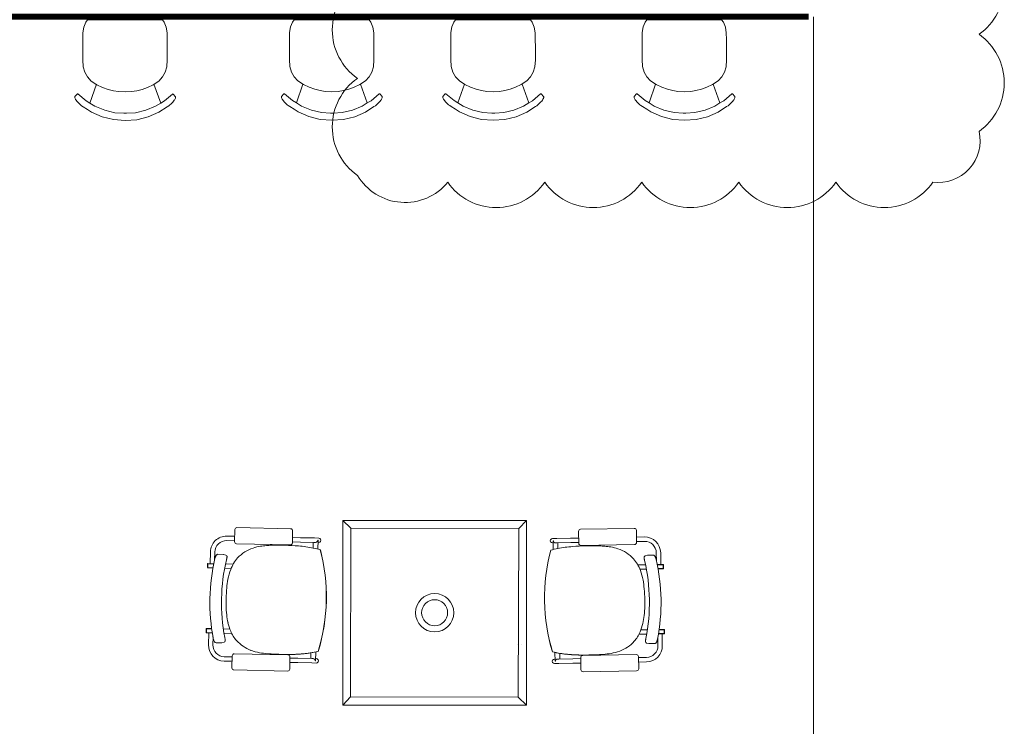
# Model space of a CAD drawing. Header units: millimetres. Extents: x -750 to 72845, y -24282 to 18874.
# Tile 65 of 154: x 58513 to 62572, y 3321 to 6233. Entities that reach past the tile are written whole.
import ezdxf

# ---------------------------------------------------------------- set-up
doc = ezdxf.new("R2010")
doc.units = ezdxf.units.MM
doc.header["$MEASUREMENT"] = 0
doc.linetypes.add('DASHED', pattern=[19.05, 12.7, -6.35])
doc.layers.get('0').update_dxf_attribs({"lineweight": 5})
doc.layers.add('E Floor Lighting', color=5, linetype='DASHED')
doc.layers.add('IRISH HOUSE_HYD AIRPORT_DRAINAGE LAYOUT 1$0$GREY SCALE', color=8, linetype='Continuous')
doc.layers.add('IRISH HOUSE_HYD AIRPORT_DRAINAGE LAYOUT 1$0$GREYSCALE', color=8, linetype='Continuous', lineweight=0)
doc.layers.add('M-MEP-ELPR-EQUIP', color=6, linetype='Continuous', lineweight=20)

# ---------------------------------------------------------------- blocks, each defined once
blk = doc.blocks.new('IRISH HOUSE_HYD AIRPORT_DRAINAGE LAYOUT 1$0$FLOOR PLAN')
at = {"layer": 'IRISH HOUSE_HYD AIRPORT_DRAINAGE LAYOUT 1$0$GREYSCALE', "color": 8, "lineweight": 0}
for p, q in [((8785.6, 6222.8), (8777.9, 6202.5)), ((8792.9, 6232.3), (8785.6, 6222.8)), ((9101.5, 6232.3), (8792.9, 6232.3)), ((8793.4, 6232.9), (8793.1, 6232.6)), ((9101, 6232.9), (9101.3, 6232.6)), ((9101.5, 6232.3), (9109.1, 6222.4)), ((9109.1, 6222.4), (9116.9, 6202.1)), ((9637.5, 6223.5), (9629.8, 6203.2)), ((9644.8, 6232.9), (9637.5, 6223.5)), ((9953.5, 6232.9), (9644.8, 6232.9)), ((9953.5, 6232.9), (9961.1, 6223)), ((9961.1, 6223), (9968.9, 6202.7)), ((10302.8, 6223.5), (10295.1, 6203.2)), ((10310.1, 6232.9), (10302.8, 6223.5)), ((10618.8, 6232.9), (10310.1, 6232.9)), ((10618.8, 6232.9), (10626.4, 6223)), ((10626.4, 6223), (10634.2, 6202.7)), ((11091.1, 6223.5), (11083.4, 6203.2)), ((11098.4, 6232.9), (11091.1, 6223.5)), ((11407, 6232.9), (11098.4, 6232.9)), ((11407, 6232.9), (11414.7, 6223)), ((11414.7, 6223), (11422.5, 6202.7)), ((8774, 6179.3), (8773.2, 6151)), ((8777.9, 6202.5), (8774, 6179.3)), ((9116.9, 6202.1), (9120.8, 6178.9)), ((9120.8, 6178.9), (9121.7, 6150.6)), ((9626, 6180), (9625.2, 6151.7)), ((9629.8, 6203.2), (9626, 6180)), ((9968.9, 6202.7), (9972.7, 6179.5)), ((9972.7, 6179.5), (9973.6, 6151.2)), ((10291.3, 6180), (10290.5, 6151.7)), ((10295.1, 6203.2), (10291.3, 6180)), ((10634.2, 6202.7), (10638, 6179.5)), ((10638, 6179.5), (10638.9, 6151.2)), ((11079.6, 6180), (11078.8, 6151.7)), ((11083.4, 6203.2), (11079.6, 6180)), ((11422.5, 6202.7), (11426.3, 6179.5)), ((11426.3, 6179.5), (11427.2, 6151.2)), ((8773.2, 6151), (8773.3, 6119.7)), ((9121.7, 6150.6), (9121.7, 6119.3)), ((9625.2, 6151.7), (9625.2, 6120.3)), ((9973.6, 6151.2), (9973.7, 6119.9)), ((10290.5, 6151.7), (10290.5, 6120.3)), ((10638.9, 6151.2), (10639, 6119.9)), ((11078.8, 6151.7), (11078.8, 6120.3)), ((11427.2, 6151.2), (11427.3, 6119.9)), ((8773.3, 6119.7), (8773.3, 6119.3)), ((8773.3, 6067.8), (8773.3, 6119.3)), ((9121.7, 6119.3), (9121.7, 6118.8)), ((9121.7, 6118.8), (9121.8, 6092.3)), ((9121.8, 6092.3), (9121.8, 6092.1)), ((9121.8, 6067.4), (9121.8, 6092.1)), ((9625.2, 6120.3), (9625.2, 6119.9)), ((9625.3, 6068.4), (9625.2, 6119.9)), ((9973.7, 6119.9), (9973.7, 6119.5)), ((9973.7, 6119.5), (9973.7, 6092.9)), ((9973.7, 6092.9), (9973.7, 6092.7)), ((9973.7, 6068), (9973.7, 6092.7)), ((10290.5, 6120.3), (10290.5, 6119.9)), ((10290.6, 6068.4), (10290.5, 6119.9)), ((10639, 6119.9), (10639, 6119.5)), ((10639, 6119.5), (10639, 6092.9)), ((10639, 6092.9), (10639, 6092.7)), ((10639.1, 6068), (10639, 6092.7)), ((11078.8, 6120.3), (11078.8, 6119.9)), ((11078.9, 6068.4), (11078.8, 6119.9)), ((11427.3, 6119.9), (11427.3, 6119.5)), ((11427.3, 6119.5), (11427.3, 6092.9)), ((11427.3, 6092.9), (11427.3, 6092.7)), ((11427.3, 6068), (11427.3, 6092.7)), ((8773.3, 6067.8), (8775.1, 6039.2)), ((9121.8, 6067.4), (9120.1, 6038.7)), ((9625.3, 6068.4), (9627, 6039.8)), ((9973.7, 6068), (9972.1, 6039.3)), ((10290.6, 6068.4), (10292.3, 6039.8)), ((10639.1, 6068), (10637.4, 6039.3)), ((11078.9, 6068.4), (11080.6, 6039.8)), ((11427.3, 6068), (11425.6, 6039.3)), ((8775.1, 6039.2), (8781.8, 6016.9)), ((8781.8, 6016.9), (8792.8, 5997.4)), ((9113.4, 6016.5), (9102.5, 5997)), ((9120.1, 6038.7), (9113.4, 6016.5)), ((9627, 6039.8), (9633.8, 6017.5)), ((9633.8, 6017.5), (9644.8, 5998)), ((9965.4, 6017.1), (9954.4, 5997.6)), ((9972.1, 6039.3), (9965.4, 6017.1)), ((10292.3, 6039.8), (10299.1, 6017.5)), ((10299.1, 6017.5), (10310.1, 5998)), ((10630.7, 6017.1), (10619.7, 5997.6)), ((10637.4, 6039.3), (10630.7, 6017.1)), ((11080.6, 6039.8), (11087.4, 6017.5)), ((11087.4, 6017.5), (11098.4, 5998)), ((11419, 6017.1), (11408, 5997.6)), ((11425.6, 6039.3), (11419, 6017.1)), ((8792.8, 5997.4), (8808.5, 5980.3)), ((8829.3, 5966.8), (8802.1, 5889.5)), ((8808.5, 5980.3), (8831.5, 5965.3)), ((9063.9, 5965), (9086.8, 5980)), ((9066.9, 5967), (9094.5, 5889.1)), ((9102.5, 5997), (9086.8, 5980)), ((9644.8, 5998), (9660.5, 5981)), ((9681.2, 5967.4), (9654, 5890.2)), ((9660.5, 5981), (9683.4, 5966)), ((9915.9, 5965.7), (9938.8, 5980.6)), ((9918.9, 5967.6), (9946.4, 5889.8)), ((9954.4, 5997.6), (9938.8, 5980.6)), ((10310.1, 5998), (10325.8, 5981)), ((10346.5, 5967.4), (10319.3, 5890.2)), ((10325.8, 5981), (10348.7, 5966)), ((10581.2, 5965.7), (10604.1, 5980.6)), ((10584.2, 5967.6), (10611.7, 5889.8)), ((10619.7, 5997.6), (10604.1, 5980.6)), ((11098.4, 5998), (11114.1, 5981)), ((11134.8, 5967.4), (11107.6, 5890.2)), ((11114.1, 5981), (11137, 5966)), ((11369.5, 5965.7), (11392.4, 5980.6)), ((11372.5, 5967.6), (11400, 5889.8)), ((11408, 5997.6), (11392.4, 5980.6)), ((8750.6, 5926.8), (8740.8, 5916.3)), ((8750.6, 5926.8), (8751.5, 5927.3)), ((8751.5, 5927.3), (8752.4, 5927.4)), ((8752.4, 5927.4), (8753.3, 5926.9)), ((8753.3, 5926.9), (8786.7, 5898.9)), ((8831.5, 5965.3), (8855, 5954.1)), ((8855, 5954.1), (8877.7, 5946)), ((8877.7, 5946), (8899.8, 5940.2)), ((8899.8, 5940.2), (8921.1, 5936.8)), ((8921.1, 5936.8), (8947.7, 5935.3)), ((8947.7, 5935.3), (8974.3, 5936.7)), ((8974.3, 5936.7), (8995.7, 5940.1)), ((8995.7, 5940.1), (9017.8, 5945.8)), ((9017.8, 5945.8), (9040.4, 5953.9)), ((9040.4, 5953.9), (9063.9, 5965)), ((9143.2, 5926.4), (9110, 5898.5)), ((9144.1, 5926.9), (9143.2, 5926.4)), ((9145.1, 5926.8), (9144.1, 5926.9)), ((9145.9, 5926.3), (9145.1, 5926.8)), ((9145.9, 5926.3), (9155.7, 5915.8)), ((9602.6, 5927.5), (9592.8, 5916.9)), ((9602.6, 5927.5), (9603.4, 5928)), ((9603.4, 5928), (9604.4, 5928)), ((9604.4, 5928), (9605.2, 5927.5)), ((9605.2, 5927.5), (9638.6, 5899.5)), ((9683.4, 5966), (9707, 5954.7)), ((9707, 5954.7), (9729.6, 5946.6)), ((9729.6, 5946.6), (9751.7, 5940.9)), ((9751.7, 5940.9), (9773.1, 5937.4)), ((9773.1, 5937.4), (9799.7, 5935.9)), ((9799.7, 5935.9), (9826.3, 5937.4)), ((9826.3, 5937.4), (9847.6, 5940.8)), ((9847.6, 5940.8), (9869.7, 5946.4)), ((9869.7, 5946.4), (9892.3, 5954.5)), ((9892.3, 5954.5), (9915.9, 5965.7)), ((9995.2, 5927), (9961.9, 5899.1)), ((9996, 5927.5), (9995.2, 5927)), ((9997, 5927.5), (9996, 5927.5)), ((9997.9, 5926.9), (9997, 5927.5)), ((9997.9, 5926.9), (10007.7, 5916.4)), ((10267.9, 5927.5), (10258.1, 5916.9)), ((10267.9, 5927.5), (10268.7, 5928)), ((10268.7, 5928), (10269.7, 5928)), ((10269.7, 5928), (10270.5, 5927.5)), ((10270.5, 5927.5), (10303.9, 5899.5)), ((10348.7, 5966), (10372.3, 5954.7)), ((10372.3, 5954.7), (10394.9, 5946.6)), ((10394.9, 5946.6), (10417, 5940.9)), ((10417, 5940.9), (10438.4, 5937.4)), ((10438.4, 5937.4), (10465, 5935.9)), ((10465, 5935.9), (10491.6, 5937.4)), ((10491.6, 5937.4), (10513, 5940.8)), ((10513, 5940.8), (10535, 5946.4)), ((10535, 5946.4), (10557.6, 5954.5)), ((10557.6, 5954.5), (10581.2, 5965.7)), ((10660.5, 5927), (10627.2, 5899.1)), ((10661.4, 5927.5), (10660.5, 5927)), ((10662.3, 5927.5), (10661.4, 5927.5)), ((10663.2, 5926.9), (10662.3, 5927.5)), ((10663.2, 5926.9), (10673, 5916.4)), ((11056.2, 5927.5), (11046.4, 5916.9)), ((11056.2, 5927.5), (11057, 5928)), ((11057, 5928), (11058, 5928)), ((11058, 5928), (11058.8, 5927.5)), ((11058.8, 5927.5), (11092.2, 5899.5)), ((11137, 5966), (11160.6, 5954.7)), ((11160.6, 5954.7), (11183.2, 5946.6)), ((11183.2, 5946.6), (11205.3, 5940.9)), ((11205.3, 5940.9), (11226.7, 5937.4)), ((11226.7, 5937.4), (11253.3, 5935.9)), ((11253.3, 5935.9), (11279.9, 5937.4)), ((11279.9, 5937.4), (11301.2, 5940.8)), ((11301.2, 5940.8), (11323.3, 5946.4)), ((11323.3, 5946.4), (11345.9, 5954.5)), ((11345.9, 5954.5), (11369.5, 5965.7)), ((11448.8, 5927), (11415.5, 5899.1)), ((11449.6, 5927.5), (11448.8, 5927)), ((11450.6, 5927.5), (11449.6, 5927.5)), ((11451.4, 5926.9), (11450.6, 5927.5)), ((11451.4, 5926.9), (11461.3, 5916.4)), ((8740.8, 5916.3), (8740.4, 5915.4)), ((8740.4, 5915.4), (8740.4, 5913.1)), ((8740.4, 5913.1), (8740.4, 5912.1)), ((8740.4, 5912.1), (8740.7, 5910.4)), ((8740.7, 5910.4), (8741.7, 5908.1)), ((8741.7, 5908.1), (8743.3, 5905.2)), ((8743.8, 5904.5), (8743.3, 5905.2)), ((8743.8, 5904.5), (8745.6, 5901.9)), ((8745.6, 5901.9), (8746, 5901.3)), ((8746, 5901.3), (8748.8, 5897.7)), ((8748.8, 5897.7), (8752, 5893.9)), ((8752, 5893.9), (8755.7, 5890)), ((8755.7, 5890), (8759.8, 5886)), ((8759.8, 5886), (8764.1, 5882.2)), ((8786.7, 5898.9), (8802.1, 5889.5)), ((8802.1, 5889.5), (8823.7, 5876.4)), ((9094.5, 5889.1), (9072.9, 5876.1)), ((9110, 5898.5), (9094.5, 5889.1)), ((9136.8, 5885.5), (9132.5, 5881.7)), ((9140.9, 5889.5), (9136.8, 5885.5)), ((9144.6, 5893.4), (9140.9, 5889.5)), ((9147.8, 5897.2), (9144.6, 5893.4)), ((9150.6, 5900.8), (9147.8, 5897.2)), ((9151, 5901.4), (9150.6, 5900.8)), ((9152.8, 5904), (9151, 5901.4)), ((9152.8, 5904), (9153.2, 5904.7)), ((9154.9, 5907.5), (9153.2, 5904.7)), ((9155.9, 5909.9), (9154.9, 5907.5)), ((9155.7, 5915.8), (9156.2, 5914.9)), ((9156.2, 5911.6), (9155.9, 5909.9)), ((9156.2, 5914.9), (9156.2, 5912.6)), ((9156.2, 5912.6), (9156.2, 5911.6)), ((9592.8, 5916.9), (9592.3, 5916)), ((9592.3, 5916), (9592.3, 5913.8)), ((9592.3, 5913.8), (9592.3, 5912.8)), ((9592.3, 5912.8), (9592.7, 5911)), ((9592.7, 5911), (9593.7, 5908.7)), ((9593.7, 5908.7), (9595.3, 5905.8)), ((9595.7, 5905.2), (9595.3, 5905.8)), ((9595.7, 5905.2), (9597.5, 5902.6)), ((9597.5, 5902.6), (9597.9, 5901.9)), ((9597.9, 5901.9), (9600.7, 5898.3)), ((9600.7, 5898.3), (9604, 5894.5)), ((9604, 5894.5), (9607.7, 5890.6)), ((9607.7, 5890.6), (9611.7, 5886.7)), ((9611.7, 5886.7), (9616.1, 5882.8)), ((9638.6, 5899.5), (9654, 5890.2)), ((9654, 5890.2), (9675.7, 5877.1)), ((9946.4, 5889.8), (9924.9, 5876.7)), ((9961.9, 5899.1), (9946.4, 5889.8)), ((9988.8, 5886.2), (9984.5, 5882.3)), ((9992.8, 5890.1), (9988.8, 5886.2)), ((9996.5, 5894), (9992.8, 5890.1)), ((9999.8, 5897.8), (9996.5, 5894)), ((10002.5, 5901.4), (9999.8, 5897.8)), ((10003, 5902.1), (10002.5, 5901.4)), ((10004.7, 5904.6), (10003, 5902.1)), ((10004.7, 5904.6), (10005.2, 5905.3)), ((10006.8, 5908.2), (10005.2, 5905.3)), ((10007.8, 5910.5), (10006.8, 5908.2)), ((10007.7, 5916.4), (10008.2, 5915.5)), ((10008.1, 5912.2), (10007.8, 5910.5)), ((10008.2, 5913.2), (10008.1, 5912.2)), ((10008.2, 5915.5), (10008.2, 5913.2)), ((10258.1, 5916.9), (10257.6, 5916)), ((10257.6, 5916), (10257.6, 5913.8)), ((10257.6, 5913.8), (10257.6, 5912.8)), ((10257.6, 5912.8), (10258, 5911)), ((10258, 5911), (10259, 5908.7)), ((10259, 5908.7), (10260.6, 5905.8)), ((10261, 5905.2), (10260.6, 5905.8)), ((10261, 5905.2), (10262.8, 5902.6)), ((10262.8, 5902.6), (10263.3, 5901.9)), ((10263.3, 5901.9), (10266, 5898.3)), ((10266, 5898.3), (10269.3, 5894.5)), ((10269.3, 5894.5), (10273, 5890.6)), ((10273, 5890.6), (10277.1, 5886.7)), ((10277.1, 5886.7), (10281.4, 5882.8)), ((10303.9, 5899.5), (10319.3, 5890.2)), ((10319.3, 5890.2), (10341, 5877.1)), ((10611.7, 5889.8), (10590.2, 5876.7)), ((10627.2, 5899.1), (10611.7, 5889.8)), ((10654.1, 5886.2), (10649.8, 5882.3)), ((10658.1, 5890.1), (10654.1, 5886.2)), ((10661.8, 5894), (10658.1, 5890.1)), ((10665.1, 5897.8), (10661.8, 5894)), ((10667.9, 5901.4), (10665.1, 5897.8)), ((10668.3, 5902.1), (10667.9, 5901.4)), ((10670, 5904.6), (10668.3, 5902.1)), ((10670, 5904.6), (10670.5, 5905.3)), ((10672.1, 5908.2), (10670.5, 5905.3)), ((10673.1, 5910.5), (10672.1, 5908.2)), ((10673, 5916.4), (10673.5, 5915.5)), ((10673.4, 5912.2), (10673.1, 5910.5)), ((10673.5, 5913.2), (10673.4, 5912.2)), ((10673.5, 5915.5), (10673.5, 5913.2)), ((11046.4, 5916.9), (11045.9, 5916)), ((11045.9, 5916), (11045.9, 5913.8)), ((11045.9, 5913.8), (11045.9, 5912.8)), ((11045.9, 5912.8), (11046.2, 5911)), ((11046.2, 5911), (11047.2, 5908.7)), ((11047.2, 5908.7), (11048.9, 5905.8)), ((11049.3, 5905.2), (11048.9, 5905.8)), ((11049.3, 5905.2), (11051.1, 5902.6)), ((11051.1, 5902.6), (11051.5, 5901.9)), ((11051.5, 5901.9), (11054.3, 5898.3)), ((11054.3, 5898.3), (11057.6, 5894.5)), ((11057.6, 5894.5), (11061.3, 5890.6)), ((11061.3, 5890.6), (11065.3, 5886.7)), ((11065.3, 5886.7), (11069.7, 5882.8)), ((11092.2, 5899.5), (11107.6, 5890.2)), ((11107.6, 5890.2), (11129.3, 5877.1)), ((11400, 5889.8), (11378.5, 5876.7)), ((11415.5, 5899.1), (11400, 5889.8)), ((11442.4, 5886.2), (11438, 5882.3)), ((11446.4, 5890.1), (11442.4, 5886.2)), ((11450.1, 5894), (11446.4, 5890.1)), ((11453.4, 5897.8), (11450.1, 5894)), ((11456.1, 5901.4), (11453.4, 5897.8)), ((11456.6, 5902.1), (11456.1, 5901.4)), ((11458.3, 5904.6), (11456.6, 5902.1)), ((11458.3, 5904.6), (11458.8, 5905.3)), ((11460.4, 5908.2), (11458.8, 5905.3)), ((11461.4, 5910.5), (11460.4, 5908.2)), ((11461.3, 5916.4), (11461.7, 5915.5)), ((11461.7, 5912.2), (11461.4, 5910.5)), ((11461.7, 5915.5), (11461.7, 5913.2)), ((11461.7, 5913.2), (11461.7, 5912.2)), ((8768.7, 5878.6), (8764.1, 5882.2)), ((8768.7, 5878.6), (8774.8, 5874.6)), ((8774.8, 5874.6), (8792.6, 5863.1)), ((8792.6, 5863.1), (8809.4, 5852.2)), ((8809.4, 5852.2), (8853.8, 5832.9)), ((8823.7, 5876.4), (8863.7, 5860)), ((8863.7, 5860), (8905.5, 5849.9)), ((8905.5, 5849.9), (8942.6, 5847.8)), ((8942.6, 5847.8), (8943.4, 5847.8)), ((8943.4, 5847.8), (8948.4, 5847.5)), ((8953.4, 5847.8), (8948.4, 5847.5)), ((8954.2, 5847.8), (8953.4, 5847.8)), ((8991.2, 5849.8), (8954.2, 5847.8)), ((9033, 5859.7), (8991.2, 5849.8)), ((9072.9, 5876.1), (9033, 5859.7)), ((9087.3, 5851.9), (9043, 5832.7)), ((9121.8, 5874.1), (9087.3, 5851.9)), ((9128, 5878.1), (9121.8, 5874.1)), ((9128, 5878.1), (9132.5, 5881.7)), ((9620.6, 5879.2), (9616.1, 5882.8)), ((9620.6, 5879.2), (9626.8, 5875.2)), ((9626.8, 5875.2), (9644.5, 5863.7)), ((9644.5, 5863.7), (9661.4, 5852.9)), ((9661.4, 5852.9), (9705.7, 5833.5)), ((9675.7, 5877.1), (9715.6, 5860.6)), ((9715.6, 5860.6), (9757.5, 5850.6)), ((9757.5, 5850.6), (9794.5, 5848.5)), ((9794.5, 5848.5), (9795.3, 5848.4)), ((9795.3, 5848.4), (9800.3, 5848.1)), ((9805.3, 5848.4), (9800.3, 5848.1)), ((9806.1, 5848.5), (9805.3, 5848.4)), ((9843.1, 5850.4), (9806.1, 5848.5)), ((9885, 5860.4), (9843.1, 5850.4)), ((9924.9, 5876.7), (9885, 5860.4)), ((9939.2, 5852.5), (9895, 5833.3)), ((9973.7, 5874.7), (9939.2, 5852.5)), ((9980, 5878.7), (9973.7, 5874.7)), ((9980, 5878.7), (9984.5, 5882.3)), ((10285.9, 5879.2), (10281.4, 5882.8)), ((10285.9, 5879.2), (10292.1, 5875.2)), ((10292.1, 5875.2), (10309.8, 5863.7)), ((10309.8, 5863.7), (10326.7, 5852.9)), ((10326.7, 5852.9), (10371, 5833.5)), ((10341, 5877.1), (10380.9, 5860.6)), ((10380.9, 5860.6), (10422.8, 5850.6)), ((10422.8, 5850.6), (10459.8, 5848.5)), ((10459.8, 5848.5), (10460.6, 5848.4)), ((10460.6, 5848.4), (10465.6, 5848.1)), ((10470.6, 5848.4), (10465.6, 5848.1)), ((10471.4, 5848.5), (10470.6, 5848.4)), ((10508.5, 5850.4), (10471.4, 5848.5)), ((10550.3, 5860.4), (10508.5, 5850.4)), ((10590.2, 5876.7), (10550.3, 5860.4)), ((10604.5, 5852.5), (10560.3, 5833.3)), ((10639, 5874.7), (10604.5, 5852.5)), ((10645.3, 5878.7), (10639, 5874.7)), ((10645.3, 5878.7), (10649.8, 5882.3)), ((11074.2, 5879.2), (11069.7, 5882.8)), ((11074.2, 5879.2), (11080.4, 5875.2)), ((11080.4, 5875.2), (11098.1, 5863.7)), ((11098.1, 5863.7), (11115, 5852.9)), ((11115, 5852.9), (11159.3, 5833.5)), ((11129.3, 5877.1), (11169.2, 5860.6)), ((11169.2, 5860.6), (11211.1, 5850.6)), ((11211.1, 5850.6), (11248.1, 5848.5)), ((11248.1, 5848.5), (11248.9, 5848.4)), ((11248.9, 5848.4), (11253.9, 5848.1)), ((11258.9, 5848.4), (11253.9, 5848.1)), ((11259.7, 5848.5), (11258.9, 5848.4)), ((11296.7, 5850.4), (11259.7, 5848.5)), ((11338.6, 5860.4), (11296.7, 5850.4)), ((11378.5, 5876.7), (11338.6, 5860.4)), ((11392.8, 5852.5), (11348.5, 5833.3)), ((11427.3, 5874.7), (11392.8, 5852.5)), ((11433.5, 5878.7), (11427.3, 5874.7)), ((11433.5, 5878.7), (11438, 5882.3)), ((8853.8, 5832.9), (8900.5, 5821.1)), ((8948.4, 5818.1), (8900.5, 5821.1)), ((8948.4, 5818.1), (8996.3, 5821)), ((9043, 5832.7), (8996.3, 5821)), ((9705.7, 5833.5), (9752.4, 5821.7)), ((9800.4, 5818.7), (9752.4, 5821.7)), ((9800.4, 5818.7), (9848.3, 5821.6)), ((9895, 5833.3), (9848.3, 5821.6)), ((10371, 5833.5), (10417.7, 5821.7)), ((10465.7, 5818.7), (10417.7, 5821.7)), ((10465.7, 5818.7), (10513.6, 5821.6)), ((10560.3, 5833.3), (10513.6, 5821.6)), ((11159.3, 5833.5), (11206, 5821.7)), ((11253.9, 5818.7), (11206, 5821.7)), ((11253.9, 5818.7), (11301.9, 5821.6)), ((11348.5, 5833.3), (11301.9, 5821.6)), ((9845.4, 4169.8), (9878.9, 4137.7)), ((10602.4, 4169.8), (10570.3, 4136.3)), ((9367, 4104.6), (9399.6, 4103.9)), ((9400.2, 4131.5), (9399.1, 4081.9)), ((9629.9, 4135.3), (9408.9, 4139.9)), ((9637.3, 4077), (9638.3, 4126.6)), ((10818.2, 4074.6), (10817.3, 4124.2)), ((10825.7, 4132.9), (11046.8, 4136.7)), ((11055.5, 4128.3), (11056.3, 4078.7)), ((11088.5, 4101.2), (11055.9, 4100.6)), ((9366.6, 4086.4), (9399.2, 4085.8)), ((9407.5, 4073.2), (9628.5, 4068.6)), ((9637.3, 4080.8), (9670.5, 4080.1)), ((9637.7, 4098.9), (9670.9, 4098.3)), ((9727.6, 4078.9), (9670.5, 4080.1)), ((9728, 4097.1), (9670.9, 4098.3)), ((9723.5, 4079), (9723, 4055.8)), ((9727.6, 4078.9), (9732.5, 4078.8)), ((9728, 4097.1), (9745.9, 4096.7)), ((9741.8, 4087.7), (9741.8, 4087.7)), ((9743.2, 4087.7), (9741.8, 4087.7)), ((9743.2, 4087.5), (9742.5, 4051.3)), ((9743.1, 4078.6), (9745.6, 4078.5)), ((9743.2, 4087.5), (9743.2, 4087.5)), ((10727.5, 4095.1), (10709.6, 4094.8)), ((10712.4, 4076.7), (10709.9, 4076.7)), ((10712.2, 4085.8), (10713.6, 4085.8)), ((10712.2, 4085.6), (10712.8, 4049.4)), ((10712.2, 4085.6), (10712.2, 4085.6)), ((10713.6, 4085.8), (10713.6, 4085.8)), ((10727.8, 4077), (10722.9, 4076.9)), ((10727.5, 4095.1), (10784.6, 4096.1)), ((10727.8, 4077), (10785, 4077.9)), ((10731.9, 4077), (10732.3, 4053.8)), ((10817.8, 4096.6), (10784.6, 4096.1)), ((10818.1, 4078.5), (10785, 4077.9)), ((11047.9, 4070), (10826.8, 4066.2)), ((11088.8, 4083.1), (11056.2, 4082.5)), ((9298.4, 3991.5), (9299.4, 4039.7)), ((9316.8, 4006.3), (9317.5, 4039.4)), ((9352.2, 4029.3), (9330.2, 4029.8)), ((9352.2, 4029.3), (9352.2, 4029.3)), ((9353.9, 4029.1), (9363.5, 4026.4)), ((9752.7, 4048.5), (9752.7, 4048.5)), ((9753.1, 4048.4), (9753.1, 4048.4)), ((10702.2, 4046.6), (10702.2, 4046.6)), ((10702.6, 4046.6), (10702.6, 4046.6)), ((11101.3, 4025.6), (11091.7, 4023)), ((11103, 4025.9), (11125, 4026.2)), ((11103, 4025.9), (11103, 4025.9)), ((11138.3, 4002.7), (11137.7, 4035.8)), ((11156.7, 3987.8), (11155.9, 4036.1)), ((9288, 3990.5), (9287.7, 3974.8)), ((9289.2, 3990.5), (9288.9, 3974.7)), ((9289.5, 3990.5), (9289.2, 3974.7)), ((9313.3, 3990), (9289.2, 3990.5)), ((9313.6, 3991.2), (9289.3, 3991.7)), ((9289.5, 3990.5), (9313.3, 3990)), ((9361.9, 3990.2), (9393.7, 3989.5)), ((9365.7, 4007), (9365.7, 4007)), ((11093.2, 3986.8), (11061.4, 3986.2)), ((11089.4, 4003.6), (11089.4, 4003.6)), ((11141.5, 3987.6), (11165.8, 3988)), ((11165.5, 3986.8), (11141.8, 3986.4)), ((11141.8, 3986.4), (11165.8, 3986.8)), ((11165.5, 3986.8), (11165.8, 3971)), ((11165.9, 3986.8), (11166.1, 3971)), ((11167, 3986.8), (11167.3, 3971.1)), ((9288.9, 3974.7), (9289.2, 3974.7)), ((9288.9, 3973.5), (9310, 3973.1)), ((9289.2, 3974.7), (9310.2, 3974.3)), ((9384.9, 3971.5), (9358.3, 3972.1)), ((11070.1, 3968.2), (11096.7, 3968.7)), ((11165.8, 3971), (11144.8, 3970.7)), ((11166.1, 3969.8), (11145, 3969.5)), ((11166.1, 3971), (11165.8, 3971)), ((9777.2, 3838.5), (9777.1, 3838.5)), ((9777.1, 3838.5), (9777.2, 3838.5)), ((9777.1, 3838.5), (9777.1, 3838.5)), ((9777.2, 3838.5), (9777.6, 3838.5)), ((9777.2, 3838.5), (9777.6, 3838.5)), ((9777.2, 3838.5), (9777.2, 3838.5)), ((9777.6, 3838.5), (9777.6, 3838.5)), ((10677.3, 3836.7), (10676.9, 3836.7)), ((10676.9, 3836.7), (10676.9, 3836.7)), ((10677.3, 3836.7), (10676.9, 3836.7)), ((10677.3, 3836.7), (10677.4, 3836.7)), ((10677.4, 3836.7), (10677.3, 3836.7)), ((10677.3, 3836.7), (10677.3, 3836.7)), ((10677.4, 3836.7), (10677.4, 3836.7)), ((9282.5, 3722.7), (9282.1, 3707)), ((9283.6, 3722.7), (9283.3, 3706.9)), ((9283.3, 3706.9), (9283.6, 3706.9)), ((9283.3, 3705.7), (9307.5, 3705.2)), ((9284, 3722.7), (9283.6, 3706.9)), ((9304.9, 3722.2), (9283.6, 3722.7)), ((9283.6, 3706.9), (9307.3, 3706.4)), ((9304.8, 3723.4), (9283.7, 3723.9)), ((9284, 3722.7), (9304.9, 3722.2)), ((9292.4, 3705.5), (9291.4, 3657.3)), ((9353, 3722.4), (9379.7, 3721.9)), ((9387.6, 3703.6), (9355.9, 3704.2)), ((11066.3, 3700.3), (11098.1, 3700.8)), ((11101, 3719), (11074.4, 3718.5)), ((11170.6, 3702), (11146.4, 3701.6)), ((11170.3, 3703.2), (11146.6, 3702.8)), ((11170.1, 3719), (11149.1, 3718.6)), ((11149.1, 3718.6), (11170.4, 3719)), ((11149.3, 3719.8), (11170.3, 3720.2)), ((11161.5, 3701.9), (11162.3, 3653.6)), ((11170.1, 3719), (11170.3, 3703.2)), ((11170.6, 3703.2), (11170.3, 3703.2)), ((11170.4, 3719), (11170.6, 3703.2)), ((11171.6, 3719), (11171.8, 3703.2)), ((9310.3, 3689.6), (9309.6, 3656.9)), ((9311.5, 3683.2), (9311.5, 3683.2)), ((9322.7, 3665.5), (9344.6, 3665.1)), ((9356, 3667.6), (9346.3, 3665.3)), ((9346.3, 3665.3), (9346.3, 3665.3)), ((10564.4, 3656.3), (10564.7, 3656.3)), ((10582.2, 3656.6), (10582.6, 3656.6)), ((11097.8, 3664.1), (11107.5, 3661.8)), ((11107.5, 3661.8), (11107.5, 3661.8)), ((11131.1, 3662), (11109.1, 3661.6)), ((11142.4, 3679.6), (11142.4, 3679.6)), ((11143.6, 3686), (11144.2, 3653.3)), ((9619.1, 3615), (9398.1, 3619.6)), ((9714, 3623.7), (9713.6, 3600.4)), ((9733.7, 3627.3), (9732.9, 3591.1)), ((10720, 3625.4), (10720.6, 3589.1)), ((10739.6, 3621.6), (10740, 3598.4)), ((10834.5, 3612.6), (11055.6, 3616.4)), ((9356.3, 3589.7), (9388.9, 3589)), ((9356.7, 3607.8), (9389.2, 3607.2)), ((9389.3, 3611.3), (9388.3, 3561.7)), ((9626.4, 3556.7), (9627.5, 3606.3)), ((9627, 3584.1), (9660.1, 3583.4)), ((9627.4, 3602.2), (9660.5, 3601.5)), ((9717.3, 3582.2), (9660.1, 3583.4)), ((9717.6, 3600.3), (9660.5, 3601.5)), ((9717.3, 3582.2), (9735.2, 3581.8)), ((9717.6, 3600.3), (9722.6, 3600.2)), ((9729.7, 3596.6), (9729.7, 3596.6)), ((9731.5, 3591), (9732.9, 3590.9)), ((9732.9, 3590.9), (9732.9, 3590.9)), ((9733.1, 3600), (9735.6, 3599.9)), ((10720.5, 3598.1), (10717.9, 3598)), ((10736.2, 3580.2), (10718.3, 3579.9)), ((10720.6, 3589), (10720.6, 3589)), ((10722, 3589), (10720.6, 3589)), ((10723.9, 3594.6), (10723.9, 3594.6)), ((10735.9, 3598.3), (10731, 3598.2)), ((10735.9, 3598.3), (10793, 3599.3)), ((10736.2, 3580.2), (10793.3, 3581.1)), ((10826.2, 3599.8), (10793, 3599.3)), ((10826.5, 3581.7), (10793.3, 3581.1)), ((10826.9, 3554.4), (10826.1, 3604)), ((11064.3, 3608), (11065.1, 3558.4)), ((11096.9, 3604.4), (11064.3, 3603.9)), ((11097.2, 3586.3), (11064.6, 3585.7)), ((9396.7, 3553), (9617.7, 3548.4)), ((11056.7, 3549.7), (10835.6, 3546)), ((9845.4, 3408.4), (9877.5, 3441.9)), ((10602.4, 3408.4), (10568.9, 3440.5))]:
    blk.add_line(p, q, dxfattribs=at)
at = {"layer": 'IRISH HOUSE_HYD AIRPORT_DRAINAGE LAYOUT 1$0$GREYSCALE', "color": 8, "lineweight": 0, "ltscale": 0.25}
blk.add_line((11785.4, 6245.4), (11785.4, 304.8), dxfattribs=at)
at = {"layer": 'IRISH HOUSE_HYD AIRPORT_DRAINAGE LAYOUT 1$0$GREYSCALE', "color": 8, "lineweight": 0, "ltscale": 3}
for p, q in [((9845.4, 3408.4), (9845.4, 4169.8)), ((9845.4, 4169.8), (10602.4, 4169.8)), ((10602.4, 4169.8), (10602.4, 3408.4)), ((9877.5, 3441.9), (9878.9, 4137.7)), ((9878.9, 4137.7), (10570.3, 4136.3)), ((10570.3, 4136.3), (10568.9, 3440.5)), ((10568.9, 3440.5), (9877.5, 3441.9)), ((10602.4, 3408.4), (9845.4, 3408.4))]:
    blk.add_line(p, q, dxfattribs=at)
at = {"layer": 'IRISH HOUSE_HYD AIRPORT_DRAINAGE LAYOUT 1$0$GREYSCALE', "color": 8, "lineweight": 0}
for radius in [78.9, 53.5]:
    blk.add_circle((10223.9, 3789.1), radius, dxfattribs=at)
for centre, radius, start, end in [((9365.6, 4038.4), 66.2, 88.8073, 178.8073), ((11089.6, 4035), 66.2, 0.9673, 90.9673), ((9365.6, 4038.4), 48.1, 88.8073, 178.8073), ((9536.8, 3869.8), 195.7, 99.1479, 108.2188), ((9550.9, 3786.4), 280.2, 94.1955, 99.2786), ((9563.3, 3629.8), 437.4, 91.5545, 94.3225), ((9575.3, 3229.4), 837.9, 90.0343, 91.6284), ((9578.1, 2437.3), 1630, 88.9733, 90.1167), ((9592.5, 3226.9), 840.3, 85.1852, 88.9881), ((9619.3, 3542.8), 523.2, 78.4994, 85.211), ((9732.5, 4088.1), 9.3, 320.8683, 357.8519), ((9733.7, 4087.7), 9.56, 358.8283, 359.6111), ((10721.8, 4085.8), 9.56, 180.1635, 180.9463), ((10722.9, 4086.1), 9.3, 181.9227, 218.9064), ((10834, 3540.4), 523.2, 94.5636, 101.2753), ((10859.6, 3224.4), 840.3, 90.7865, 94.5894), ((10870.9, 2434.7), 1630, 89.658, 90.8014), ((10876.8, 3226.8), 837.9, 88.1463, 89.7404), ((10890.3, 3627.2), 437.4, 85.4521, 88.2202), ((10903.4, 3783.8), 280.2, 80.4961, 85.5792), ((10917.8, 3867.1), 195.7, 71.5558, 80.6268), ((11089.6, 4035), 48.1, 0.9673, 90.9673), ((9376.7, 3998.8), 60, 160.6098, 166.7439), ((9361.6, 4004.1), 44, 155.8299, 160.572), ((9348.8, 4009.8), 29.9, 151.949, 155.7212), ((9338.1, 4015.6), 17.8, 142.6038, 152.306), ((9332, 4020.2), 10.2, 128.831, 142.4771), ((9330.3, 4022.4), 7.45, 104.9097, 128.7466), ((9330.1, 4022.9), 6.85, 88.9449, 104.4939), ((9352.1, 4022.6), 6.68, 74.4108, 88.7671), ((9361.8, 4020.4), 6.23, 15.892, 74.1917), ((9360.6, 4020), 7.53, 359.7999, 15.9671), ((9342.7, 4021.1), 25.5, 351.4389, 354.7492), ((9355.8, 4019.9), 12.2, 354.6833, 0.2809), ((9522.5, 3912), 151.1, 108.0651, 137.1028), ((9636.4, 3635.5), 429, 74.2667, 78.2647), ((9001.9, 3854.6), 775.4, 358.807, 14.4755), ((9002.8, 3854.6), 774.9, 358.8073, 14.4853), ((11451.7, 3849.8), 774.9, 165.2893, 180.9674), ((11452.6, 3849.8), 775.4, 165.2991, 180.9677), ((10817.3, 3633.2), 429, 101.5099, 105.5079), ((10932.3, 3909.2), 151.1, 42.6719, 71.7095), ((11094.6, 4016.6), 7.53, 163.8076, 179.9747), ((11093.4, 4017), 6.23, 105.5829, 163.8827), ((11103.1, 4019.2), 6.68, 91.0076, 105.3639), ((11125.1, 4019.4), 6.85, 75.2807, 90.8297), ((11124.9, 4018.8), 7.45, 51.028, 74.8649), ((11123.1, 4016.7), 10.2, 37.2975, 50.9436), ((11117.1, 4012.1), 17.8, 27.4686, 37.1709), ((11106.4, 4006.4), 29.9, 24.0535, 27.8256), ((11093.5, 4000.7), 44, 19.2026, 23.9447), ((9289.2, 3990.5), 1.21, 88.8073, 178.8073), ((10082.1, 3831.9), 784.9, 166.6928, 190.9219), ((10109.2, 3831.4), 764, 166.709, 190.9057), ((9073.4, 4076.1), 300.4, 346.692, 347.3129), ((9171.8, 4054.1), 199.5, 347.2928, 348.1572), ((9262.3, 4035.2), 107.1, 348.1155, 349.5161), ((9321.5, 4024.2), 46.9, 349.5025, 351.5655), ((9525.7, 3914.2), 152, 138.5348, 159.7542), ((10929.1, 3911.4), 152, 20.0205, 41.2399), ((11099.3, 4016.5), 12.2, 179.4938, 185.0913), ((11112.5, 4017.7), 25.5, 185.0254, 188.3357), ((11133.7, 4020.7), 46.9, 188.2091, 190.2721), ((11193, 4031.4), 107.1, 190.2585, 191.6592), ((11283.5, 4049.9), 199.5, 191.6174, 192.4818), ((11382, 4071.6), 300.4, 192.4617, 193.0826), ((10345.3, 3830.9), 764, 348.8689, 13.0657), ((11078.4, 3995.5), 60, 13.0307, 19.1648), ((10372.3, 3831.4), 784.9, 348.8528, 13.0818), ((11165.8, 3986.8), 1.21, 0.9673, 90.9673), ((9288.9, 3974.7), 1.21, 178.8073, 268.8073), ((9607.2, 3882.6), 239.4, 159.4017, 169.2346), ((10847.5, 3880.1), 239.4, 10.5401, 20.3729), ((11166.1, 3971.1), 1.21, 270.9673, 0.9673), ((9735.6, 3857.6), 370.3, 169.1499, 174.8174), ((10718.9, 3855.7), 370.3, 4.9572, 10.6248), ((9988.1, 3835.9), 623.7, 174.9285, 178.973), ((10466.4, 3835), 623.7, 0.8016, 4.8461), ((10016.8, 3831.9), 652.5, 178.6632, 181.0651), ((9793.5, 3825.8), 429.2, 180.8168, 186.0845), ((9001.9, 3854.6), 775.4, 343.1392, 358.8076), ((9001.9, 3854.6), 775.4, 343.1392, 358.8076), ((9002.8, 3854.6), 774.9, 343.1293, 358.8074), ((11451.7, 3849.8), 774.9, 180.9673, 196.6453), ((11452.6, 3849.8), 775.4, 180.967, 196.6354), ((11452.7, 3849.8), 775.4, 180.967, 196.6354), ((10660.9, 3824.1), 429.2, 353.6902, 358.9578), ((10437.7, 3831), 652.5, 358.7096, 1.1115), ((9651.3, 3810.3), 286.1, 186.0115, 192.5733), ((10803.1, 3808.1), 286.1, 347.2013, 353.7631), ((9565.7, 3790.5), 198.3, 192.358, 203.007), ((10888.6, 3787.9), 198.3, 336.7677, 347.4167), ((9283.3, 3706.9), 1.21, 178.8073, 268.8073), ((9283.7, 3722.7), 1.21, 88.8073, 178.8073), ((9513.9, 3767.8), 141.7, 202.753, 221.1542), ((10940.3, 3765), 141.7, 318.6205, 337.0216), ((11170.4, 3719), 1.21, 0.9673, 90.9673), ((11170.6, 3703.2), 1.21, 270.9673, 0.9673), ((9357.7, 3655.9), 66.2, 178.8073, 268.8073), ((9357.7, 3655.9), 48.1, 178.8073, 268.8073), ((9369.9, 3694.4), 59.5, 190.8434, 197.0351), ((9353.8, 3689.4), 42.7, 196.9616, 201.8434), ((9341, 3684.3), 28.8, 201.8648, 205.8082), ((9333.6, 3680.7), 20.7, 205.6969, 210.7645), ((9327, 3676.7), 13, 210.5931, 219.702), ((9323.8, 3674), 8.76, 219.4005, 235.9165), ((9322.8, 3672.5), 6.97, 235.8614, 268.5187), ((9344.8, 3671.8), 6.68, 268.8411, 283.208), ((9354.6, 3673.7), 6.28, 283.5991, 350.605), ((9080.4, 3633), 283.8, 9.9618, 10.9319), ((9214.6, 3656.6), 147.5, 8.8483, 9.9506), ((9292, 3668.6), 69.2, 6.9268, 8.914), ((9327, 3672.9), 33.9, 4.2784, 6.8535), ((9344.9, 3674.2), 16, 359.0792, 4.1773), ((9352.1, 3674.2), 8.76, 349.8655, 358.8104), ((9520.3, 3776.9), 152.6, 222.148, 249.4545), ((10933.9, 3774.1), 152.6, 290.3202, 317.6266), ((11108.9, 3670.8), 16, 175.5973, 180.6954), ((11101.7, 3670.7), 8.76, 180.9643, 189.9091), ((11126.8, 3669.3), 33.9, 172.9211, 175.4963), ((11161.8, 3664.9), 69.2, 170.8606, 172.8479), ((11099.3, 3670.2), 6.28, 189.1696, 256.1755), ((11239.1, 3652.6), 147.5, 169.824, 170.9263), ((11373.2, 3628.5), 283.8, 168.8428, 169.8128), ((11096.1, 3652.5), 48.1, 270.9673, 0.9673), ((11096.1, 3652.5), 66.2, 270.9673, 0.9673), ((11109, 3668.3), 6.68, 256.5667, 270.9335), ((11131, 3669), 6.97, 271.256, 303.9133), ((11130, 3670.5), 8.76, 303.8582, 320.3742), ((11126.8, 3673.2), 13, 320.0726, 329.1815), ((11120.2, 3677.2), 20.7, 329.0102, 334.0778), ((11112.9, 3680.8), 28.8, 333.9665, 337.9098), ((11100.1, 3686), 42.7, 337.9313, 342.813), ((11084, 3691), 59.5, 342.7395, 348.9312), ((9538.1, 3825.2), 204, 249.5469, 259.8968), ((9562.1, 3959.6), 340.6, 259.8829, 265.4052), ((9597, 4383.6), 765.9, 265.3421, 267.6311), ((9629.5, 5039.8), 1423, 267.4148, 268.7246), ((9630.2, 5035.9), 1419.1, 267.7423, 268.227), ((9619.8, 4632.8), 1015.8, 268.1063, 270.029), ((9618.3, 4511), 894, 268.6909, 271.0546), ((9618.3, 4455.2), 838.3, 268.6821, 272.1036), ((9620.3, 4381.6), 764.7, 270.0019, 272.3969), ((9624.9, 4234.6), 617.6, 270.9105, 275.3888), ((9627.3, 4203.3), 586.2, 272.1297, 275.3993), ((9627.8, 4206.8), 589.7, 272.3826, 274.8826), ((9641.2, 4067.8), 450.1, 274.684, 283.2554), ((9641.9, 4062.4), 444.6, 275.2396, 283.2822), ((9641.7, 4063), 445.2, 275.3151, 283.2752), ((10814.2, 4065.5), 450.1, 256.5192, 265.0906), ((10813.5, 4060.1), 444.6, 256.4925, 264.535), ((10813.7, 4060.7), 445.2, 256.4995, 264.4595), ((10831.1, 4232.2), 617.6, 264.3858, 268.8641), ((10828.6, 4201), 586.2, 264.3753, 267.645), ((10828.2, 4204.4), 589.7, 264.8921, 267.392), ((10836.3, 4379.3), 764.7, 267.3778, 269.7727), ((10838.6, 4452.8), 838.3, 267.6711, 271.0925), ((10838.8, 4508.6), 894, 268.72, 271.0837), ((10837.8, 4630.4), 1015.8, 269.7456, 271.6683), ((10829.7, 5037.5), 1423, 271.0501, 272.3598), ((10829, 5033.5), 1419.1, 271.5476, 272.0323), ((10859.6, 4381.1), 765.9, 272.1435, 274.4326), ((10892.9, 3957), 340.6, 274.3694, 279.8917), ((10916.4, 3822.5), 204, 279.8779, 290.2278), ((9722.2, 3591), 9.32, 359.794, 36.7151), ((9723.8, 3591.2), 9.08, 357.9827, 358.8072), ((10729.7, 3589.3), 9.08, 180.9675, 181.7919), ((10731.3, 3589), 9.32, 143.0595, 179.9806)]:
    blk.add_arc(centre, radius, start, end, dxfattribs=at)
for centre, major_axis, ratio, start_param, end_param in [((9408.8, 4131.3), (-5.98, 6.24), 0.992436, -0.781602, 0.781602), ((9629.7, 4126.7), (-6.24, -5.98), 0.992436, 2.359991, 3.923195), ((9407.7, 4081.8), (-6.24, -5.98), 0.992436, -0.781602, 0.781602), ((9628.7, 4077.2), (-5.98, 6.24), 0.992436, 2.359991, 3.923195), ((9732.7, 4087.9), (0.19, 9.07), 0.999507, 3.141593, 4.052444), ((9745.7, 4087.6), (-0.19, -9.07), 0.999507, 0, 3.141593), ((9397.9, 3611), (5.98, -6.24), 0.992436, 2.359991, 3.923195), ((9618.9, 3606.4), (6.24, 5.98), 0.992436, -0.781602, 0.781602), ((9722.4, 3591.1), (-0.19, -9.07), 0.999507, 2.230741, 3.141593), ((9735.4, 3590.9), (-0.19, -9.07), 0.999507, 0, 3.141593), ((9396.9, 3561.6), (6.24, 5.98), 0.992436, 2.359991, 3.923195), ((9617.8, 3557), (5.98, -6.24), 0.992436, -0.781602, 0.781602)]:
    blk.add_ellipse(centre, major_axis=major_axis, ratio=ratio, start_param=start_param, end_param=end_param, dxfattribs=at)
at = {"layer": 'IRISH HOUSE_HYD AIRPORT_DRAINAGE LAYOUT 1$0$GREYSCALE', "color": 8, "lineweight": 0, "extrusion": (0, 0, -1)}
for centre, major_axis, ratio, start_param, end_param in [((10825.9, 4124.3), (6.21, -6.01), 0.992436, 2.359991, 3.923195), ((11046.9, 4128.1), (6.01, 6.21), 0.992436, -0.781602, 0.781602), ((10709.7, 4085.7), (0.15, -9.07), 0.999507, 0, 3.141593), ((10722.7, 4085.9), (-0.15, 9.07), 0.999507, 3.141593, 4.052444), ((10826.8, 4074.9), (6.01, 6.21), 0.992436, 2.359991, 3.923195), ((11047.7, 4078.6), (6.21, -6.01), 0.992436, -0.781602, 0.781602), ((10834.7, 3604), (-6.21, 6.01), 0.992436, -0.781602, 0.781602), ((11055.6, 3607.8), (-6.01, -6.21), 0.992436, 2.359991, 3.923195), ((10718.1, 3588.9), (0.15, -9.07), 0.999507, 0, 3.141593), ((10731.1, 3589.2), (0.15, -9.07), 0.999507, 2.230741, 3.141593), ((10835.5, 3554.6), (-6.01, -6.21), 0.992436, -0.781602, 0.781602), ((11056.5, 3558.3), (-6.21, 6.01), 0.992436, 2.359991, 3.923195)]:
    blk.add_ellipse(centre, major_axis=major_axis, ratio=ratio, start_param=start_param, end_param=end_param, dxfattribs=at)
blk = doc.blocks.new('IRISH HOUSE_HYD AIRPORT_DRAINAGE LAYOUT 1')
at = {"layer": 'IRISH HOUSE_HYD AIRPORT_DRAINAGE LAYOUT 1$0$GREY SCALE'}
blk.add_blockref('IRISH HOUSE_HYD AIRPORT_DRAINAGE LAYOUT 1$0$FLOOR PLAN', (0, 0), dxfattribs=at)

msp = doc.modelspace()

# ---------------------------------------------------------------- linework, layer by layer
at = {"color": 1}
msp.add_lwpolyline([(59906, 6391.2, 0.520567), (59906, 5991.2, 0.520567), (59906, 5591.2, 0.520567), (60277.8, 5563.1, 0.520567), (60677.8, 5563.1, 0.520567), (61077.8, 5563.1, 0.520567), (61477.8, 5563.1, 0.520567), (61877.8, 5563.1, 0.520567), (62277.8, 5563.1, 0.520567), (62468.1, 5772.9, 0.520567), (62468.1, 6172.9, 0.520567), (62468.1, 6572.9, 0.520567)], format="xyb", dxfattribs=at)
at = {"layer": 'E Floor Lighting', "color": 5, "linetype": 'Continuous', "const_width": 25.4}
msp.add_lwpolyline([(57303.7, 12178.1), (56389.3, 12178.1, 0.414214), (55322.5, 11111.3), (55322.5, 7312.2, 0.414214), (56389.3, 6245.4), (61766.3, 6245.4)], format="xyb", dxfattribs=at)

# ---------------------------------------------------------------- block references
at = {"layer": 'M-MEP-ELPR-EQUIP'}
msp.add_blockref('IRISH HOUSE_HYD AIRPORT_DRAINAGE LAYOUT 1', (50000, 0), dxfattribs=at)

doc.saveas('drawing.dxf')
